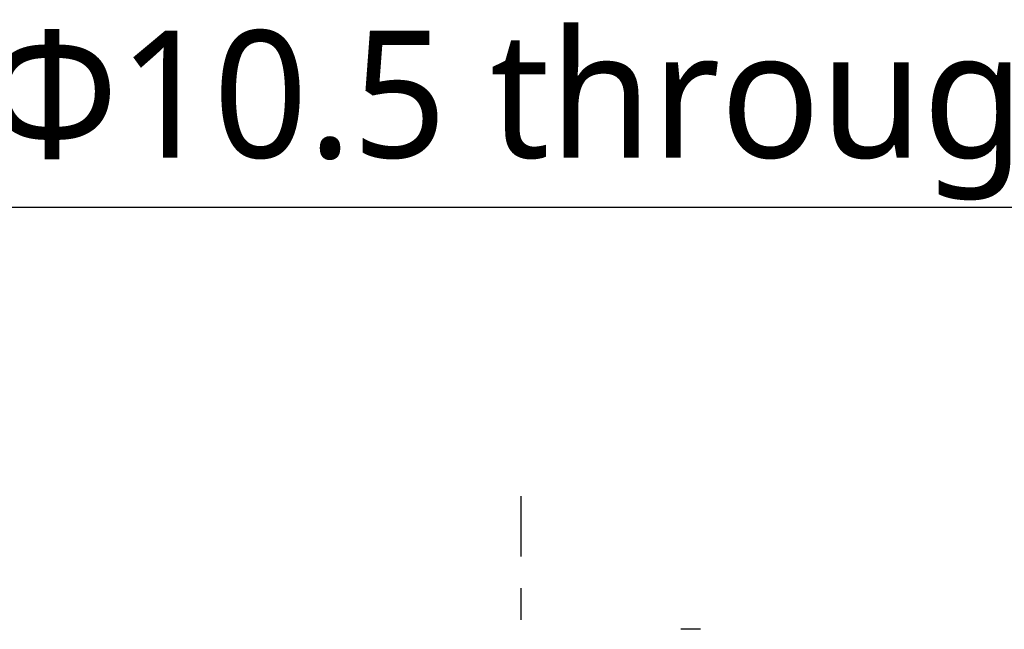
# Model space of a CAD drawing. Header units: millimetres. Extents: x 5828 to 6704, y 123 to 421.
# Tile 84 of 145: x 6394 to 6406, y 313 to 320. Entities that reach past the tile are written whole.
import ezdxf
from ezdxf import colors
from ezdxf.entities.mleader import LeaderData, LeaderLine
from ezdxf.math import Vec2, Vec3

# ---------------------------------------------------------------- set-up
doc = ezdxf.new("R2010")
doc.units = ezdxf.units.MM
doc.linetypes.add('CENTER', pattern=[0.6, 0.375, -0.075, 0.075, -0.075])
for name, color, linetype in [('中心线', 7, 'Continuous'), ('外形图', 7, 'Continuous'), ('多重引线', 7, 'Continuous')]:
    doc.layers.add(name, color=color, linetype=linetype)
doc.styles.add('微软雅黑', font='msyh.ttc', dxfattribs={"height": 1.5})

msp = doc.modelspace()

# ---------------------------------------------------------------- linework, layer by layer
at = {"layer": '中心线', "linetype": 'CENTER', "ltscale": 5}
msp.add_line((6400.3543, 304.7251), (6400.3543, 314.4352), dxfattribs=at)
at = {"layer": '外形图', "color": 7, "linetype": 'Continuous'}
msp.add_line((6402.4719, 312.8648), (6402.2368, 312.8648), dxfattribs=at)

# ---------------------------------------------------------------- leaders
at = {"layer": '多重引线'}
ml = msp.add_multileader_mtext('Standard', dxfattribs=at)
ml.set_content('4×{\\C256;Φ10.5 through}', style='微软雅黑')
ml.set_leader_properties()
ml.build(insert=Vec2(0, 0))
ml.multileader.update_dxf_attribs({"text_left_attachment_type": 5, "text_right_attachment_type": 5, "dogleg_length": 1, "arrow_head_size": 1.25})
ctx = ml.context
ctx.base_point, ctx.char_height, ctx.arrow_head_size, ctx.landing_gap_size, ctx.plane_origin = Vec3(6390.6593, 317.8433), 1.5, 1.25, 0.5, Vec3(6418.4793, 313.6398)
ctx.left_attachment, ctx.right_attachment, ctx.text_align_type = 5, 5, 2
notes = []
notes.append((ctx, [(0, (1, 1, 0), (6409.0025, 317.8433), (-1, 0), 1, [(0, [(6418.4793, 313.6398)], 0, [])])]))
ctx.mtext.insert, ctx.mtext.alignment, ctx.mtext.flow_direction = Vec3(6407.5025, 319.933), 3, 5
for ctx, leaders in notes:
    for number, flags, end, landing, length, lines in leaders:
        leader = LeaderData()
        leader.index, (leader.has_last_leader_line, leader.has_dogleg_vector, leader.attachment_direction) = number, flags
        leader.last_leader_point, leader.dogleg_vector, leader.dogleg_length = Vec3(end), Vec3(landing), length
        for number, points, colour, breaks in lines:
            line = LeaderLine()
            line.index, line.vertices, line.color, line.breaks = number, Vec3.list(points), colors.encode_raw_color(colour), breaks
            leader.lines.append(line)
        ctx.leaders.append(leader)

doc.saveas('drawing.dxf')
